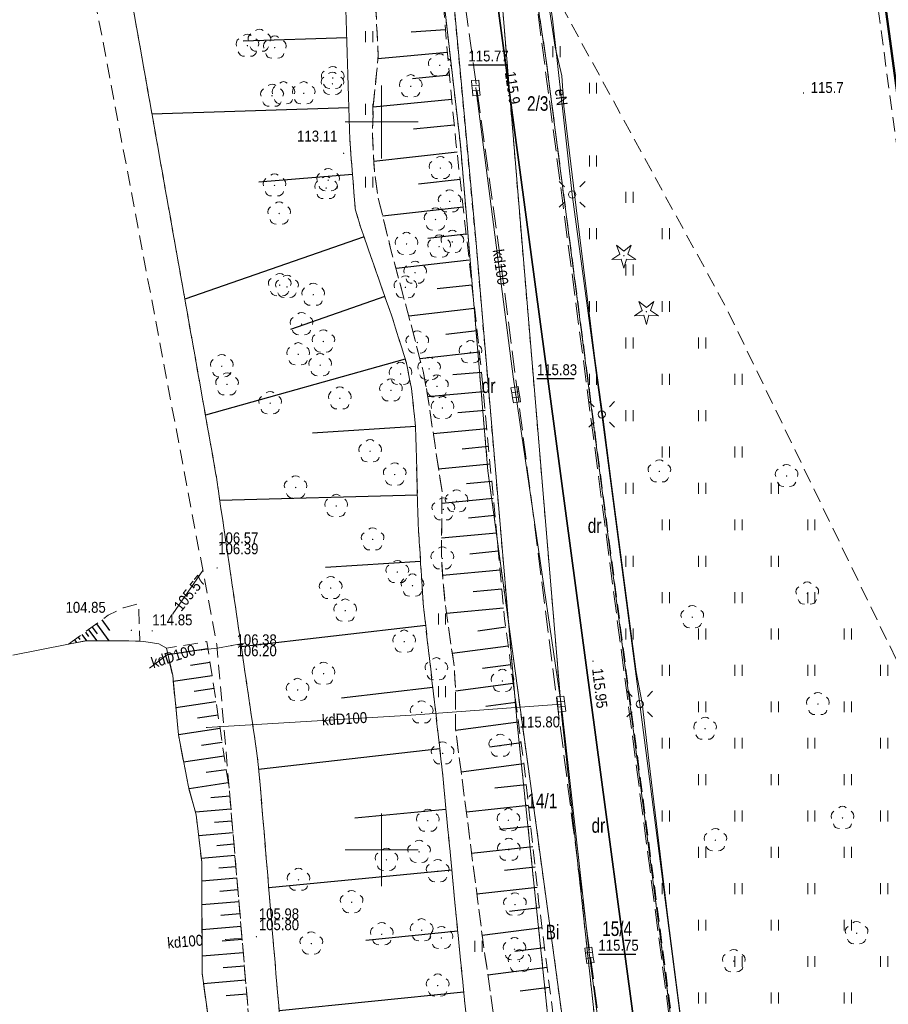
# Model space of a CAD drawing. Header units: metres. Extents: x 7495425 to 7495712, y 5787905 to 5788232.
# Tile 33 of 39: x 7495575 to 7495635, y 5788039 to 5788107. Entities that reach past the tile are written whole.
import ezdxf
from ezdxf.enums import TextEntityAlignment as Align

# ---------------------------------------------------------------- set-up
doc = ezdxf.new("R2010")
doc.units = ezdxf.units.M
for name, pattern in [('1.0_0.5', [1.5, 1, -0.5]), ('1.5_0.5', [2, 1.5, -0.5]), ('219-500', [0]), ('egug-500', [1, 0.5, -0.5]), ('l219_500', [0]), ('l32_500', [0])]:
    doc.linetypes.add(name, pattern=pattern)
doc.layers.get('0').update_dxf_attribs({"color": 2, "lineweight": 5})
doc.styles.get("Standard").update_dxf_attribs({"font": 'Working1250', "width": 0.75})

# ---------------------------------------------------------------- blocks, each defined once
blk = doc.blocks.new('PW01')
at = {"linetype": 'Continuous', "lineweight": 13}
h = blk.add_hatch(color=0, dxfattribs=at)
edge = h.paths.add_edge_path()
edge.add_arc((0, 0), 0.045, 0, 360)
blk = doc.blocks.new('OP021')
at = {"linetype": 'Continuous', "lineweight": 13}
h = blk.add_hatch(color=0, dxfattribs=at)
edge = h.paths.add_edge_path()
edge.add_arc((0, 0), 0.05, 0, 360)
at = {"color": 0, "linetype": 'Continuous', "lineweight": 13}
for centre, start, end in [((0, 0.4), 49.272, 130.728), ((-0.38, 0.124), 121.308, 202.548), ((0.38, 0.124), 337.452, 58.692), ((-0.235, -0.324), 193.221, 274.871), ((0.235, -0.324), 265.129, 346.779)]:
    blk.add_arc(centre, 0.4, start, end, dxfattribs=at)
blk = doc.blocks.new('US05')
at = {"color": 0, "linetype": 'Continuous', "lineweight": 13}
for p, q in [((-0.525, -0.25), (-0.525, 0.25)), ((-0.525, 0.25), (-0.175, 0.25)), ((-0.175, -0.25), (-0.175, 0.25)), ((-0.175, 0.25), (0.175, 0.25)), ((0.175, -0.25), (0.175, 0.25)), ((0.175, 0.25), (0.525, 0.25)), ((0.525, -0.25), (0.525, 0.25)), ((-0.525, -0.25), (-0.175, -0.25)), ((-0.175, -0.25), (0.175, -0.25)), ((0.175, -0.25), (0.525, -0.25))]:
    blk.add_line(p, q, dxfattribs=at)
blk = doc.blocks.new('SM01')
at = {"color": 0, "linetype": 'Continuous', "lineweight": 13}
for p, q in [((-0.53, 0.531), (-0.883, 0.884)), ((0.531, 0.531), (0.884, 0.884)), ((-0.53, -0.53), (-0.883, -0.883)), ((0.531, -0.53), (0.884, -0.883))]:
    blk.add_line(p, q, dxfattribs=at)
blk.add_circle((0, 0), 0.25, dxfattribs=at)
blk = doc.blocks.new('OP011')
at = {"linetype": 'Continuous', "lineweight": 13}
h = blk.add_hatch(color=0, dxfattribs=at)
edge = h.paths.add_edge_path()
edge.add_arc((0, 0), 0.05, 0, 360)
at = {"color": 0, "linetype": 'Continuous', "lineweight": 13}
for p, q in [((-0.283, 0.093), (-0.512, 0.706)), ((-0.512, 0.706), (0, 0.299)), ((0, 0.299), (0.512, 0.706)), ((0.512, 0.706), (0.283, 0.093)), ((-0.828, -0.268), (-0.283, 0.093)), ((0.283, 0.093), (0.828, -0.268)), ((-0.175, -0.24), (-0.828, -0.268)), ((0, -0.87), (-0.175, -0.24)), ((0.175, -0.24), (0, -0.87)), ((0.828, -0.268), (0.175, -0.24))]:
    blk.add_line(p, q, dxfattribs=at)
blk = doc.blocks.new('TU04')
at = {"color": 0, "linetype": 'Continuous', "lineweight": 13}
for p, q in [((0, 0), (0, 0.75)), ((0.5, 0), (0.5, 0.75))]:
    blk.add_line(p, q, dxfattribs=at)
blk = doc.blocks.new('203')
at = {"linetype": 'Continuous', "lineweight": 0}
h = blk.add_hatch(color=0, dxfattribs=at)
edge = h.paths.add_edge_path()
edge.add_arc((0, 0), 0.045, 0, 360)

msp = doc.modelspace()

# ---------------------------------------------------------------- linework, layer by layer
at = {"layer": '000 Inne (niezydentyfikowane)', "color": 7, "linetype": 'CONTINUOUS', "lineweight": 25, "flags": 128}
for points in [[(7495604.38, 5788106.34), (7495602.04, 5788106.18)], [(7495597.6, 5788105.79), (7495590.48, 5788105.56)], [(7495604.51, 5788104.78), (7495599.75, 5788104.33)], [(7495604.66, 5788103.21), (7495602.12, 5788102.96)], [(7495604.82, 5788101.54), (7495599.42, 5788101.02)], [(7495597.75, 5788100.97), (7495584.22, 5788100.54)], [(7495604.99, 5788099.78), (7495602.18, 5788099.51)], [(7495605.18, 5788097.93), (7495599.47, 5788097.29)], [(7495598, 5788096.39), (7495591.57, 5788095.87)], [(7495605.39, 5788096.04), (7495602.53, 5788095.72)], [(7495605.6, 5788094.14), (7495600.07, 5788093.52)], [(7495598.79, 5788092.12), (7495586.48, 5788087.82)], [(7495605.81, 5788092.29), (7495603.17, 5788091.99)], [(7495606.01, 5788090.5), (7495600.99, 5788089.94)], [(7495606.2, 5788088.8), (7495603.82, 5788088.53)], [(7495600.22, 5788088.01), (7495593.74, 5788085.74)], [(7495606.38, 5788087.18), (7495601.86, 5788086.67)], [(7495606.56, 5788085.65), (7495604.41, 5788085.4)], [(7495606.72, 5788084.19), (7495602.63, 5788083.73)], [(7495601.62, 5788083.71), (7495587.9, 5788079.85)], [(7495606.86, 5788082.8), (7495604.9, 5788082.62)], [(7495606.98, 5788081.47), (7495603.17, 5788081.11)], [(7495607.11, 5788080.19), (7495605.23, 5788080.01)], [(7495602.33, 5788079.08), (7495595.26, 5788078.62)], [(7495607.22, 5788078.93), (7495603.55, 5788078.58)], [(7495607.34, 5788077.7), (7495605.54, 5788077.53)], [(7495607.45, 5788076.49), (7495603.91, 5788076.15)], [(7495607.56, 5788075.3), (7495605.83, 5788075.14)], [(7495602.46, 5788074.37), (7495588.88, 5788074)], [(7495607.67, 5788074.13), (7495604.14, 5788073.8)], [(7495607.78, 5788072.96), (7495605.96, 5788072.79)], [(7495607.9, 5788071.75), (7495604.12, 5788071.4)], [(7495608.01, 5788070.51), (7495606.06, 5788070.32)], [(7495602.67, 5788069.8), (7495596.14, 5788069.39)], [(7495608.14, 5788069.22), (7495604.19, 5788068.85)], [(7495608.26, 5788067.91), (7495606.28, 5788067.73)], [(7495608.38, 5788066.6), (7495604.45, 5788066.23)], [(7495580.41, 5788065.52), (7495581.27, 5788064.35)], [(7495580.78, 5788065.79), (7495581.31, 5788065.07)], [(7495579.65, 5788064.96), (7495579.87, 5788064.66)], [(7495579.86, 5788065.12), (7495580.43, 5788064.35)], [(7495580.11, 5788065.3), (7495580.46, 5788064.83)], [(7495603.03, 5788065.4), (7495590.36, 5788063.94)], [(7495608.53, 5788065.29), (7495606.6, 5788065.03)], [(7495578.9, 5788064.42), (7495579.04, 5788064.23)], [(7495579.15, 5788064.6), (7495579.26, 5788064.45)], [(7495579.4, 5788064.78), (7495579.72, 5788064.35)], [(7495588.07, 5788063.81), (7495585.32, 5788063.39)], [(7495608.7, 5788064), (7495604.85, 5788063.49)], [(7495588.22, 5788062.87), (7495586.87, 5788062.67)], [(7495608.87, 5788062.71), (7495606.94, 5788062.46)], [(7495588.35, 5788061.96), (7495585.69, 5788061.56)], [(7495588.49, 5788061.07), (7495587.13, 5788060.87)], [(7495603.52, 5788061.14), (7495597.25, 5788060.42)], [(7495609.04, 5788061.43), (7495605.08, 5788060.9)], [(7495588.62, 5788060.17), (7495585.86, 5788059.76)], [(7495609.21, 5788060.12), (7495607.15, 5788059.84)], [(7495588.76, 5788059.26), (7495587.36, 5788059.05)], [(7495609.39, 5788058.76), (7495605.09, 5788058.19)], [(7495588.9, 5788058.33), (7495586.04, 5788057.89)], [(7495589.04, 5788057.38), (7495587.63, 5788057.17)], [(7495604, 5788056.94), (7495591.55, 5788055.51)], [(7495609.58, 5788057.34), (7495607.43, 5788057.05)], [(7495589.19, 5788056.44), (7495586.4, 5788056.02)], [(7495589.33, 5788055.5), (7495587.95, 5788055.3)], [(7495609.77, 5788055.91), (7495605.46, 5788055.34)], [(7495589.46, 5788054.59), (7495586.77, 5788054.18)], [(7495609.93, 5788054.47), (7495607.78, 5788054.24)], [(7495589.57, 5788053.68), (7495588.27, 5788053.57)], [(7495589.65, 5788052.8), (7495587.21, 5788052.59)], [(7495604.42, 5788052.77), (7495598.16, 5788052.17)], [(7495610.08, 5788053.04), (7495605.82, 5788052.58)], [(7495589.72, 5788051.97), (7495588.53, 5788051.87)], [(7495610.24, 5788051.61), (7495608.12, 5788051.39)], [(7495589.79, 5788051.17), (7495587.43, 5788050.97)], [(7495589.85, 5788050.38), (7495588.69, 5788050.28)], [(7495610.39, 5788050.2), (7495606.18, 5788049.75)], [(7495589.92, 5788049.6), (7495587.61, 5788049.4)], [(7495589.99, 5788048.83), (7495588.81, 5788048.73)], [(7495604.82, 5788048.6), (7495592.25, 5788047.39)], [(7495610.54, 5788048.8), (7495608.45, 5788048.57)], [(7495590.05, 5788048.05), (7495587.65, 5788047.84)], [(7495590.12, 5788047.25), (7495588.89, 5788047.14)], [(7495610.69, 5788047.4), (7495606.54, 5788046.96)], [(7495590.19, 5788046.43), (7495587.65, 5788046.21)], [(7495610.84, 5788046.02), (7495608.79, 5788045.75)], [(7495590.27, 5788045.59), (7495588.96, 5788045.48)], [(7495590.34, 5788044.73), (7495587.66, 5788044.5)], [(7495611.02, 5788044.64), (7495606.91, 5788044.12)], [(7495605.23, 5788044.41), (7495598.91, 5788043.78)], [(7495590.42, 5788043.84), (7495589.04, 5788043.72)], [(7495611.19, 5788043.27), (7495609.15, 5788043.01)], [(7495590.49, 5788042.93), (7495587.67, 5788042.69)], [(7495590.57, 5788042), (7495589.12, 5788041.88)], [(7495611.37, 5788041.91), (7495607.3, 5788041.39)], [(7495590.65, 5788041.04), (7495587.77, 5788040.8)], [(7495611.54, 5788040.55), (7495609.52, 5788040.29)], [(7495590.73, 5788040.08), (7495589.32, 5788039.96)], [(7495605.65, 5788040.21), (7495592.96, 5788038.94)]]:
    msp.add_lwpolyline(points, dxfattribs=at)
at = {"layer": '216-obręb ewidencyjny', "color": 7, "linetype": 'l32_500', "lineweight": 35, "flags": 128}
for points in [[(7495608.8, 5788101.84), (7495604.64, 5788132.95)], [(7495623.07, 5787995.32), (7495608.8, 5788101.84)]]:
    msp.add_lwpolyline(points, dxfattribs=at)
at = {"layer": '218-kontur użytku gruntowego', "color": 3, "linetype": 'egug-500', "lineweight": 18, "flags": 128}
for points in [[(7495611.28, 5788104.38), (7495605.53, 5788142.3)], [(7495608.8, 5788101.84), (7495604.64, 5788132.95)], [(7495606.46, 5788091.94), (7495602.95, 5788130.01)], [(7495605.41, 5788098.42), (7495602.74, 5788121.7)], [(7495608.8, 5788101.84), (7495607.53, 5788117.36)], [(7495625.83, 5787992.7), (7495611.28, 5788104.38)], [(7495608.8, 5788101.84), (7495609.6, 5788092.2)], [(7495623.07, 5787995.32), (7495608.8, 5788101.84)], [(7495607.3, 5788076.04), (7495605.41, 5788098.42)], [(7495608.71, 5788065.65), (7495606.46, 5788091.94)], [(7495609.6, 5788092.2), (7495612.4, 5788058.93)], [(7495608.71, 5788065.65), (7495607.3, 5788076.04)], [(7495609.31, 5788058.68), (7495608.71, 5788065.65)], [(7495616.12, 5788011.27), (7495608.71, 5788065.65)], [(7495612.4, 5788058.93), (7495615.28, 5788032.44)], [(7495612.09, 5788032.17), (7495609.31, 5788058.68)]]:
    msp.add_lwpolyline(points, dxfattribs=at)
at = {"layer": '219-działka ewidencyjna', "color": 7, "linetype": '219-500', "lineweight": 18, "flags": 128}
for points in [[(7495605.53, 5788142.3), (7495611.28, 5788104.38)], [(7495604.64, 5788132.95), (7495608.8, 5788101.84)], [(7495606.46, 5788091.94), (7495602.95, 5788130.01)], [(7495605.41, 5788098.42), (7495602.74, 5788121.7)], [(7495607.53, 5788117.36), (7495608.8, 5788101.84)], [(7495625.83, 5787992.7), (7495611.28, 5788104.38)], [(7495623.07, 5787995.32), (7495608.8, 5788101.84)], [(7495609.6, 5788092.2), (7495608.8, 5788101.84)], [(7495605.41, 5788098.42), (7495607.3, 5788076.04)], [(7495608.71, 5788065.65), (7495606.46, 5788091.94)], [(7495609.6, 5788092.2), (7495612.4, 5788058.93)], [(7495608.71, 5788065.65), (7495607.3, 5788076.04)], [(7495609.31, 5788058.68), (7495608.71, 5788065.65)], [(7495616.12, 5788011.27), (7495608.71, 5788065.65)], [(7495612.4, 5788058.93), (7495615.28, 5788032.44)], [(7495612.09, 5788032.17), (7495609.31, 5788058.68)]]:
    msp.add_lwpolyline(points, dxfattribs=at)
at = {"layer": '219-działka ewidencyjna', "color": 7, "linetype": 'l219_500', "lineweight": 18, "flags": 128}
for points in [[(7495608.8, 5788101.84), (7495604.64, 5788132.95)], [(7495623.07, 5787995.32), (7495608.8, 5788101.84)]]:
    msp.add_lwpolyline(points, dxfattribs=at)
at = {"layer": '312-budynek ewidencyjny', "color": 7, "linetype": 'CONTINUOUS', "lineweight": 50, "flags": 128}
msp.add_lwpolyline([(7495640.07, 5788067.78), (7495632.83, 5788121.07)], dxfattribs=at)
at = {"layer": 'chodnik', "color": 7, "linetype": '1.0_0.5', "lineweight": 18, "flags": 128}
msp.add_lwpolyline([(7495708.18, 5788010.314), (7495706.2, 5788010.66), (7495704.86, 5788009.98), (7495699.32, 5788007.29), (7495697.67, 5788006.41), (7495687.08, 5788001.67), (7495683.13, 5787999.58), (7495672.67, 5787993.5), (7495661.31, 5787987.32), (7495648.8, 5787980.63), (7495648.43, 5787979.74), (7495648.75, 5787979.03), (7495649.52, 5787977.7), (7495645.88, 5787975.91), (7495645.28, 5787976.89), (7495643.65, 5787977.78), (7495642.98, 5787977.84), (7495640.31, 5787976.54), (7495637.49, 5787977.43), (7495633.13, 5787978.71), (7495649.31, 5787986.84), (7495658.26, 5787991.46), (7495657.07, 5788000.31), (7495648.91, 5787999.22), (7495640.67, 5787998.12), (7495640.07, 5788002.36), (7495633.44, 5788001.44), (7495628.77, 5788000.8), (7495629.51, 5787995.33), (7495625.62, 5787994.81), (7495625.09, 5787998.37), (7495624.68, 5788001.76), (7495623.29, 5788012.85), (7495631.13, 5788013.91), (7495631.04, 5788014.57), (7495640.9, 5788015.91), (7495640.77, 5788016.9), (7495642.92, 5788017.2), (7495642.79, 5788018.19), (7495646.08, 5788018.58), (7495645.95, 5788019.58), (7495646.94, 5788019.71), (7495645.31, 5788031.75), (7495643.61, 5788044.28), (7495642.76, 5788050.47), (7495648.46, 5788051.25), (7495654.59, 5788052.09), (7495653.59, 5788059.56), (7495652.73, 5788065.9), (7495650.75, 5788065.64), (7495650.54, 5788067.13), (7495647.42, 5788066.7), (7495647.15, 5788068.72), (7495646.95, 5788070.14), (7495651.39, 5788070.83), (7495656.54, 5788071.53), (7495656.74, 5788070.02), (7495657.74, 5788070.17), (7495650.5, 5788123.44), (7495649.51, 5788123.33), (7495649.71, 5788121.84), (7495643.5, 5788120.98), (7495643.77, 5788118.98), (7495634.31, 5788117.68), (7495633.83, 5788121.21), (7495632.83, 5788121.07), (7495640.07, 5788067.78), (7495639.57, 5788067.67), (7495632.77, 5788117.57), (7495632.5, 5788119.56), (7495630.28, 5788119.26), (7495630.01, 5788121.25), (7495628.98, 5788132.2), (7495627.86, 5788144.3), (7495627.75, 5788145.3), (7495628.62, 5788145.42), (7495630.72, 5788145.69), (7495630.58, 5788146.69), (7495634.06, 5788147.17), (7495633.39, 5788152.13), (7495630.6, 5788151.77), (7495630.33, 5788153.74), (7495629.35, 5788153.61), (7495628.87, 5788157.18), (7495637.74, 5788158.78), (7495638.34, 5788154.32)], dxfattribs=at)
msp.add_lwpolyline([(7495593.3, 5788034.86), (7495595.05, 5788014), (7495595.18, 5788010.93), (7495593.09, 5788010.13), (7495592.84, 5788015.1), (7495590.43, 5788043.69), (7495588.68, 5788064.1), (7495577.01, 5788125.85), (7495579.66, 5788126.24), (7495588.62, 5788075.78), (7495591.46, 5788056.45), (7495591.65, 5788054.47)], close=True, dxfattribs=at)
at = {"layer": 'jezdnia', "color": 7, "linetype": '1.5_0.5', "lineweight": 18, "flags": 128}
for points in [[(7495516.993, 5787907.83), (7495577.41, 5787935.84), (7495621.97, 5787955.17), (7495622.7, 5787957.11), (7495621.88, 5787957.17), (7495622.74, 5787958.25), (7495623.92, 5787959.91), (7495625.08, 5787962.66), (7495625.18, 5787963.45), (7495625.1, 5787965.33), (7495624.99, 5787965.57), (7495624.72, 5787966.24), (7495624.43, 5787966.65), (7495623.77, 5787967.13), (7495623.34, 5787967.39), (7495622.91, 5787967.64), (7495622.47, 5787967.87), (7495622.01, 5787968.09), (7495621.55, 5787968.28), (7495621.09, 5787968.46), (7495620.61, 5787968.62), (7495620.13, 5787968.76), (7495619.65, 5787968.88), (7495619.16, 5787968.98), (7495618.66, 5787969.06), (7495618.11, 5787969.12), (7495617.61, 5787969.16), (7495617.11, 5787969.18), (7495616.61, 5787969.18), (7495616.12, 5787969.16), (7495615.62, 5787969.11), (7495615.12, 5787969.05), (7495614.63, 5787968.97), (7495614.14, 5787968.87), (7495613.65, 5787968.75), (7495613.17, 5787968.61), (7495612.7, 5787968.45), (7495612.23, 5787968.27), (7495611.77, 5787968.07), (7495605.01, 5787964.89), (7495590.91, 5787958.43), (7495590.3, 5787958.31), (7495589.89, 5787958.25), (7495587.22, 5787958.52), (7495586.54, 5787958.5), (7495585.79, 5787958.24), (7495584.31, 5787957.57), (7495583.86, 5787957.22), (7495583.54, 5787956.85), (7495581.87, 5787954.59), (7495581.5, 5787954.18), (7495581.12, 5787953.89), (7495571.09, 5787949.16), (7495567.24, 5787947.37), (7495548.01, 5787938.3), (7495546.76, 5787941.04), (7495545.99, 5787941.51), (7495542.46, 5787939.85), (7495540.19, 5787938.92), (7495537.4, 5787937.62), (7495516.09, 5787927.62), (7495517.53, 5787924.34), (7495518.74, 5787922.24), (7495520.63, 5787918.24), (7495508.55, 5787912.72), (7495507.81, 5787914.4), (7495506.76, 5787913.9), (7495504.15, 5787919.02), (7495503.56, 5787920.72), (7495501.54, 5787926.55), (7495502.45, 5787926.92), (7495501.75, 5787929.77), (7495501.35, 5787931.44), (7495498.72, 5787942.22), (7495495.65, 5787953.62), (7495494.03, 5787959.63), (7495491.75, 5787968.1), (7495480.84, 5788008.64), (7495472.58, 5788039.32), (7495472.53, 5788039.43), (7495472.46, 5788039.54), (7495472.39, 5788039.64), (7495472.31, 5788039.73), (7495472.22, 5788039.82), (7495472.12, 5788039.9), (7495471.98, 5788039.99), (7495471.91, 5788040.03), (7495471.8, 5788040.08), (7495471.68, 5788040.12), (7495471.56, 5788040.16), (7495471.44, 5788040.18), (7495471.31, 5788040.19), (7495471.19, 5788040.19), (7495467.26, 5788039.27), (7495466.84, 5788040.73), (7495468.93, 5788041.25), (7495468.64, 5788042.36), (7495470.74, 5788042.89), (7495470.86, 5788042.98), (7495470.98, 5788043.07), (7495471.09, 5788043.18), (7495471.19, 5788043.29), (7495471.28, 5788043.41), (7495471.37, 5788043.53), (7495471.46, 5788043.7), (7495471.51, 5788043.8), (7495471.56, 5788043.94), (7495471.61, 5788044.08), (7495471.65, 5788044.23), (7495471.67, 5788044.38), (7495471.69, 5788044.53), (7495471.69, 5788044.68), (7495471.64, 5788045.06), (7495473.94, 5788045.63), (7495483.7, 5788009.44), (7495498.79, 5787953.5), (7495504.2, 5787933.47), (7495507, 5787928.99), (7495508.64, 5787929.72), (7495513.62, 5787932.05), (7495514.06, 5787932.23), (7495515.13, 5787932.72), (7495515.26, 5787932.44), (7495517.29, 5787933.38), (7495517.15, 5787933.66), (7495518.12, 5787934.11), (7495518.32, 5787933.74), (7495519.8, 5787934.38), (7495519.62, 5787934.8), (7495528.79, 5787939.05), (7495544.01, 5787946.16), (7495548.1, 5787948.01), (7495550.44, 5787949.14), (7495560.67, 5787953.86), (7495563.52, 5787955.35), (7495564.93, 5787952.29), (7495566.62, 5787953.04), (7495574.88, 5787956.77), (7495578.67, 5787958.57), (7495603.23, 5787970.26), (7495611.88, 5787974.15), (7495612.35, 5787974.32), (7495612.83, 5787974.48), (7495613.31, 5787974.62), (7495613.79, 5787974.74), (7495614.28, 5787974.84), (7495614.77, 5787974.92), (7495615.27, 5787974.98), (7495615.94, 5787975.04), (7495616.44, 5787975.06), (7495616.94, 5787975.06), (7495617.43, 5787975.04), (7495617.93, 5787975.01), (7495618.43, 5787974.95), (7495618.92, 5787974.88), (7495619.42, 5787974.79), (7495619.9, 5787974.67), (7495620.39, 5787974.54), (7495620.8, 5787974.42), (7495621.3, 5787974.38), (7495621.79, 5787974.47), (7495622.25, 5787974.67), (7495622.46, 5787974.82), (7495622.82, 5787975.17), (7495623.08, 5787975.59), (7495623.24, 5787976.06), (7495623.27, 5787976.68), (7495619.54, 5788002.91), (7495615.94, 5788030.64), (7495613.14, 5788051.68), (7495608.29, 5788089.6), (7495604.87, 5788114.3), (7495602.8, 5788128.28), (7495599.2, 5788149.68), (7495597.03, 5788151.15), (7495595.95, 5788151.95), (7495595.92, 5788152.57), (7495603.42, 5788153.72), (7495603.56, 5788152.84)], [(7495603.56, 5788152.84), (7495609.77, 5788114.89), (7495628, 5787975.43), (7495628.44, 5787973.74), (7495629, 5787972.35), (7495629.4, 5787971.61), (7495629.98, 5787970.8), (7495630.5, 5787970.23), (7495631.27, 5787969.59), (7495632.11, 5787969.05), (7495631.17, 5787968.66), (7495632.44, 5787967.62), (7495634.14, 5787966.48), (7495636.18, 5787965.28), (7495638.12, 5787964.34), (7495643.16, 5787966.96), (7495645.63, 5787964.7), (7495647.35, 5787965.51), (7495649.64, 5787966.53), (7495649.82, 5787966.63), (7495655.31, 5787969.27), (7495672.89, 5787977.76), (7495678.3, 5787980.48), (7495679.11, 5787980.93), (7495679.91, 5787981.37), (7495682.48, 5787982.85), (7495684.9, 5787984.22), (7495692.96, 5787988.42), (7495708.18, 5787996.398)]]:
    msp.add_lwpolyline(points, dxfattribs=at)
at = {"layer": 'przewód elektroenergetyczny podziemny', "color": 1, "linetype": 'CONTINUOUS', "lineweight": 18, "flags": 128}
for points in [[(7495600.343, 5788177.65), (7495601.33, 5788172.28), (7495603.44, 5788158.81), (7495604.44, 5788151.12), (7495605.7, 5788145.25), (7495606.79, 5788137.47), (7495609.13, 5788124.78), (7495610.63, 5788114.31), (7495611.74, 5788107.09), (7495613.09, 5788095.02), (7495615.12, 5788079.91), (7495617.73, 5788060.01), (7495620.72, 5788037.02), (7495622.2, 5788026.08), (7495623.49, 5788016.1), (7495624.76, 5788007.67), (7495626.95, 5787989.59)], [(7495608.97, 5788124.84), (7495610.46, 5788114.88), (7495611.91, 5788105.14), (7495612.37, 5788103.18)], [(7495612.37, 5788103.18), (7495612.51, 5788101.09), (7495613.37, 5788094.1), (7495614.63, 5788083.91), (7495615.17, 5788079.94)], [(7495615.17, 5788079.94), (7495615.74, 5788075.46), (7495617.48, 5788062.22), (7495617.9, 5788060.07)], [(7495617.9, 5788060.07), (7495618.35, 5788056.13), (7495619.66, 5788045.36), (7495620.72, 5788037.13)]]:
    msp.add_lwpolyline(points, dxfattribs=at)
at = {"layer": 'przewód kanalizacyjny', "color": 34, "linetype": 'CONTINUOUS', "lineweight": 18, "flags": 128}
for points in [[(7495609.21, 5788081.26), (7495609.07, 5788082.34), (7495606.58, 5788101.46), (7495606.47, 5788102.34)], [(7495612.34, 5788060.01), (7495609.21, 5788081.26)], [(7495585.66, 5788066.2), (7495587.71, 5788069.18)], [(7495590.68, 5788064.21), (7495589.7, 5788064.03), (7495588.72, 5788063.85), (7495587.64, 5788063.73), (7495585.28, 5788063.41), (7495584.06, 5788062.47)], [(7495587.98, 5788058.4), (7495602.02, 5788059.25), (7495612.34, 5788060.01)], [(7495612.34, 5788060.01), (7495612.43, 5788059.25), (7495614.27, 5788042.75)], [(7495589.28, 5788043.84), (7495590.41, 5788043.94)], [(7495616.82, 5788023.4), (7495616.66, 5788024.6), (7495614.27, 5788042.75)]]:
    msp.add_lwpolyline(points, dxfattribs=at)
at = {"layer": 'rzędna-Atr2', "color": 7, "flags": 128}
for points in [[(7495605.967, 5788103.926), (7495608.534, 5788103.926)], [(7495610.668, 5788082.372), (7495613.229, 5788082.372)], [(7495614.898, 5788042.832), (7495617.459, 5788042.832)]]:
    msp.add_lwpolyline(points, dxfattribs=at)
at = {"layer": 'skarpa nieumocniona', "color": 7, "linetype": '1.0_0.5', "lineweight": 18, "flags": 128}
for points in [[(7495615.11, 5788016.27), (7495612.43, 5788020.85), (7495611.13, 5788023.71), (7495609.67, 5788027.63), (7495608.63, 5788032.13), (7495606.95, 5788043.81), (7495605.46, 5788055.37), (7495605.08, 5788058.27), (7495605.08, 5788060.88), (7495604.99, 5788062.56), (7495604.4, 5788066.6), (7495604.24, 5788068.18), (7495604.11, 5788070.01), (7495604.15, 5788074.6), (7495603.94, 5788075.95), (7495603.67, 5788077.78), (7495603.08, 5788081.71), (7495602.85, 5788082.89), (7495602.01, 5788086.13), (7495600.64, 5788091.22), (7495599.75, 5788094.84), (7495599.5, 5788096.67), (7495599.37, 5788099.14), (7495599.42, 5788101.05), (7495599.77, 5788104.57), (7495599.42, 5788111.34), (7495599.15, 5788113.35), (7495598.4, 5788117.35), (7495598.24, 5788118.76), (7495596.75, 5788132.9), (7495594.42, 5788144.35), (7495593.71, 5788148.51), (7495592.97, 5788148.91), (7495593.35, 5788150.68), (7495593.56, 5788151.67), (7495595.95, 5788151.95), (7495597.03, 5788151.15), (7495598.55, 5788144.94), (7495600.59, 5788135.37), (7495601.38, 5788129.89), (7495603.66, 5788116.53), (7495604.45, 5788105.37), (7495605.1, 5788098.62), (7495606.78, 5788083.65), (7495608.45, 5788065.87), (7495609.79, 5788055.77), (7495610.81, 5788046.27), (7495611.88, 5788037.87)], [(7495615.11, 5788016.27), (7495612.43, 5788020.85), (7495611.13, 5788023.71), (7495609.67, 5788027.63), (7495608.63, 5788032.13), (7495606.95, 5788043.81), (7495605.46, 5788055.37), (7495605.08, 5788058.27), (7495605.08, 5788060.88), (7495604.99, 5788062.56), (7495604.4, 5788066.6), (7495604.24, 5788068.18), (7495604.11, 5788070.01), (7495604.15, 5788074.6), (7495603.94, 5788075.95), (7495603.67, 5788077.78), (7495603.08, 5788081.71), (7495602.85, 5788082.89), (7495602.01, 5788086.13), (7495600.64, 5788091.22), (7495599.75, 5788094.84), (7495599.5, 5788096.67), (7495599.37, 5788099.14), (7495599.42, 5788101.05), (7495599.77, 5788104.57), (7495599.42, 5788111.34), (7495599.15, 5788113.35), (7495598.4, 5788117.35), (7495598.24, 5788118.76), (7495596.75, 5788132.9), (7495594.42, 5788144.35), (7495593.71, 5788148.51), (7495592.97, 5788148.91), (7495593.35, 5788150.68), (7495593.56, 5788151.67), (7495595.95, 5788151.95), (7495597.03, 5788151.15), (7495598.55, 5788144.94), (7495600.59, 5788135.37), (7495601.38, 5788129.89), (7495603.66, 5788116.53), (7495604.45, 5788105.37), (7495605.1, 5788098.62), (7495606.78, 5788083.65), (7495608.45, 5788065.87), (7495609.79, 5788055.77), (7495610.81, 5788046.27), (7495611.88, 5788037.87)], [(7495596.14, 5788010.79), (7495595.05, 5788014), (7495593.3, 5788034.86), (7495591.65, 5788054.47), (7495591.46, 5788056.45), (7495588.62, 5788075.78), (7495579.66, 5788126.24), (7495579.65, 5788126.36), (7495582.85, 5788130.1), (7495590.05, 5788136.38), (7495591.09, 5788137.05), (7495592.01, 5788137.38), (7495593.27, 5788137.58), (7495594.13, 5788137.4), (7495594.61, 5788137.08), (7495594.81, 5788136.55), (7495595.95, 5788130.69), (7495597.3, 5788118.79), (7495597.26, 5788115.24), (7495597.49, 5788109.1), (7495597.83, 5788098.52), (7495598.19, 5788094.04), (7495598.55, 5788092.79), (7495600.74, 5788086.52), (7495601.74, 5788083.31), (7495602.05, 5788081.68), (7495602.33, 5788079.11), (7495602.51, 5788072.41), (7495602.85, 5788066.93), (7495604.14, 5788055.71), (7495605.12, 5788045.46), (7495606.71, 5788029.57), (7495608.76, 5788016.15), (7495609.31, 5788013.84)], [(7495596.14, 5788010.79), (7495595.05, 5788014), (7495593.3, 5788034.86), (7495591.65, 5788054.47), (7495591.46, 5788056.45), (7495588.62, 5788075.78), (7495579.66, 5788126.24), (7495579.65, 5788126.36), (7495582.85, 5788130.1), (7495590.05, 5788136.38), (7495591.09, 5788137.05), (7495592.01, 5788137.38), (7495593.27, 5788137.58), (7495594.13, 5788137.4), (7495594.61, 5788137.08), (7495594.81, 5788136.55), (7495595.95, 5788130.69), (7495597.3, 5788118.79), (7495597.26, 5788115.24), (7495597.49, 5788109.1), (7495597.83, 5788098.52), (7495598.19, 5788094.04), (7495598.55, 5788092.79), (7495600.74, 5788086.52), (7495601.74, 5788083.31), (7495602.05, 5788081.68), (7495602.33, 5788079.11), (7495602.51, 5788072.41), (7495602.85, 5788066.93), (7495604.14, 5788055.71), (7495605.12, 5788045.46), (7495606.71, 5788029.57), (7495608.76, 5788016.15), (7495609.31, 5788013.84)], [(7495578.5, 5788064.12), (7495581.22, 5788066.12), (7495582.26, 5788066.63), (7495583.31, 5788066.91), (7495583.38, 5788064.33), (7495582.63, 5788064.35), (7495579.63, 5788064.35)], [(7495578.5, 5788064.12), (7495581.22, 5788066.12), (7495582.26, 5788066.63), (7495583.31, 5788066.91), (7495583.38, 5788064.33), (7495582.63, 5788064.35), (7495579.63, 5788064.35)], [(7495593.66, 5787997.19), (7495584.85, 5788003.51), (7495588.36, 5788005.42), (7495589.67, 5788017.45), (7495590.13, 5788018.75), (7495590.04, 5788020.41), (7495589.33, 5788027.77), (7495588.64, 5788032.23), (7495588.57, 5788035.06), (7495587.67, 5788041.53), (7495587.64, 5788049.15), (7495587.26, 5788052.41), (7495586.73, 5788054.32), (7495586.04, 5788057.9), (7495585.65, 5788061.97), (7495585.21, 5788063.85), (7495588, 5788064.3), (7495589.23, 5788056.14), (7495589.53, 5788054.14), (7495590.43, 5788043.69), (7495592.84, 5788015.1), (7495593.09, 5788010.13), (7495593.73, 5788000.48), (7495593.78, 5787999.7)], [(7495593.66, 5787997.19), (7495584.85, 5788003.51), (7495588.36, 5788005.42), (7495589.67, 5788017.45), (7495590.13, 5788018.75), (7495590.04, 5788020.41), (7495589.33, 5788027.77), (7495588.64, 5788032.23), (7495588.57, 5788035.06), (7495587.67, 5788041.53), (7495587.64, 5788049.15), (7495587.26, 5788052.41), (7495586.73, 5788054.32), (7495586.04, 5788057.9), (7495585.65, 5788061.97), (7495585.21, 5788063.85), (7495588, 5788064.3), (7495589.23, 5788056.14), (7495589.53, 5788054.14), (7495590.43, 5788043.69), (7495592.84, 5788015.1), (7495593.09, 5788010.13), (7495593.73, 5788000.48), (7495593.78, 5787999.7)]]:
    msp.add_lwpolyline(points, close=True, dxfattribs=at)
at = {"layer": 'trawnik', "color": 7, "linetype": '1.0_0.5', "lineweight": 18, "flags": 128}
for points in [[(7495576.64, 5787961.39), (7495575.92, 5787963.85), (7495576.75, 5787964.7), (7495577.43, 5787965.66), (7495578.03, 5787966.76), (7495578.23, 5787967.85), (7495578.29, 5787969.18), (7495578.29, 5787970.33), (7495577.95, 5787971.65), (7495577.36, 5787972.68), (7495576.51, 5787973.68), (7495575.75, 5787974.34), (7495574.8, 5787974.95), (7495576.51, 5787974.57), (7495579.36, 5787974.36), (7495581.47, 5787974.35), (7495582.88, 5787974.42), (7495583.67, 5787974.66), (7495606.8, 5787978.26), (7495608.01, 5787979.13), (7495609.35, 5787980.53), (7495611.21, 5787983.24), (7495611.66, 5787985.61), (7495611.76, 5787991.21), (7495612.41, 5787994.06), (7495612.4, 5787995.07), (7495611.24, 5787997.85), (7495609.31, 5788013.84), (7495608.76, 5788016.15), (7495606.71, 5788029.57), (7495605.12, 5788045.46), (7495604.14, 5788055.71), (7495602.85, 5788066.93), (7495602.51, 5788072.41), (7495602.33, 5788079.11), (7495602.05, 5788081.68), (7495601.74, 5788083.31), (7495600.74, 5788086.52), (7495598.55, 5788092.79), (7495598.19, 5788094.04), (7495597.83, 5788098.52), (7495597.49, 5788109.1), (7495597.26, 5788115.24), (7495597.3, 5788118.79), (7495595.95, 5788130.69), (7495594.81, 5788136.55), (7495594.61, 5788137.08), (7495594.13, 5788137.4), (7495593.27, 5788137.58), (7495592.01, 5788137.38), (7495591.09, 5788137.05), (7495590.05, 5788136.38), (7495582.85, 5788130.1), (7495579.65, 5788126.36), (7495579.24, 5788129.15), (7495579.04, 5788130.56), (7495578.64, 5788133.57), (7495578.44, 5788135.11), (7495578.4, 5788135.45), (7495582.02, 5788135.96), (7495582.47, 5788136.9), (7495583.09, 5788137.86), (7495584.16, 5788138.84), (7495584.98, 5788139.59), (7495586.37, 5788140.66), (7495587.44, 5788141.78), (7495589.68, 5788144.85), (7495592.7, 5788148.92), (7495592.97, 5788148.91), (7495593.71, 5788148.51), (7495594.42, 5788144.35), (7495596.75, 5788132.9), (7495598.24, 5788118.76), (7495598.4, 5788117.35), (7495599.15, 5788113.35), (7495599.42, 5788111.34), (7495599.77, 5788104.57), (7495599.42, 5788101.05), (7495599.37, 5788099.14), (7495599.5, 5788096.67), (7495599.75, 5788094.84), (7495600.64, 5788091.22), (7495602.01, 5788086.13), (7495602.85, 5788082.89), (7495603.08, 5788081.71), (7495603.67, 5788077.78), (7495603.94, 5788075.95), (7495604.15, 5788074.6), (7495604.11, 5788070.01), (7495604.24, 5788068.18), (7495604.4, 5788066.6), (7495604.99, 5788062.56), (7495605.08, 5788060.88), (7495605.08, 5788058.27), (7495605.46, 5788055.37), (7495606.95, 5788043.81), (7495608.63, 5788032.13), (7495609.67, 5788027.63), (7495611.13, 5788023.71), (7495612.43, 5788020.85), (7495615.11, 5788016.27), (7495617.35, 5788001.86), (7495617.4, 5788001.36), (7495617.45, 5788000.86), (7495617.49, 5788000.37), (7495617.53, 5787999.87), (7495617.56, 5787999.37), (7495617.59, 5787998.87), (7495617.62, 5787998.37), (7495617.63, 5787998.22), (7495617.65, 5787997.72), (7495617.66, 5787997.22), (7495617.67, 5787996.72), (7495617.68, 5787996.22), (7495617.69, 5787995.72), (7495617.69, 5787995.22), (7495617.68, 5787994.72), (7495617.67, 5787994.22), (7495617.66, 5787993.72), (7495617.64, 5787993.22), (7495617.63, 5787992.82), (7495616.09, 5787988.2), (7495615.95, 5787987.79), (7495613.87, 5787983.7), (7495613.49, 5787982.95), (7495610.11, 5787978.69), (7495607.48, 5787976.65), (7495604.88, 5787974.87), (7495602.68, 5787973.68), (7495601.55, 5787974.12), (7495600.76, 5787975.83), (7495595.82, 5787973.51), (7495596.6, 5787971.83), (7495596.06, 5787970.58)], [(7495640.33, 5788052.78), (7495643.26, 5788046.73), (7495643.61, 5788044.28), (7495645.31, 5788031.75), (7495646.94, 5788019.71), (7495645.95, 5788019.58), (7495646.08, 5788018.58), (7495642.79, 5788018.19), (7495642.92, 5788017.2), (7495640.77, 5788016.9), (7495640.9, 5788015.91), (7495631.04, 5788014.57), (7495631.13, 5788013.91), (7495623.29, 5788012.85), (7495611.28, 5788104.38), (7495610.17, 5788111.98), (7495623.69, 5788087.21)]]:
    msp.add_lwpolyline(points, close=True, dxfattribs=at)
at = {"layer": 'woda stojąca', "color": 141, "linetype": 'CONTINUOUS', "lineweight": 18, "flags": 128}
msp.add_lwpolyline([(7495574.66, 5788063.36), (7495578.5, 5788064.12), (7495579.63, 5788064.35), (7495582.63, 5788064.35), (7495583.38, 5788064.33), (7495583.67, 5788064.32), (7495584.7, 5788064.14), (7495585.21, 5788063.85), (7495585.65, 5788061.97), (7495586.04, 5788057.9), (7495586.73, 5788054.32), (7495587.26, 5788052.41), (7495587.64, 5788049.15), (7495587.67, 5788041.53), (7495588.57, 5788035.06)], dxfattribs=at)
at = {"layer": 'Wstawianie ramki sekcyjnej z opisem', "color": 7, "linetype": 'CONTINUOUS', "lineweight": 13, "flags": 128}
for points in [[(7495600, 5788097.5), (7495600, 5788102.5)], [(7495597.5, 5788100), (7495602.5, 5788100)], [(7495600, 5788047.5), (7495600, 5788052.5)], [(7495597.5, 5788050), (7495602.5, 5788050)]]:
    msp.add_lwpolyline(points, dxfattribs=at)

# ---------------------------------------------------------------- block references
at = {"layer": '203-punkt graniczny', "color": 7, "linetype": 'CONTINUOUS', "lineweight": 18}
for p in [(7495611.28, 5788104.38), (7495608.8, 5788101.84), (7495605.41, 5788098.42), (7495606.46, 5788091.94), (7495609.6, 5788092.2), (7495607.3, 5788076.04), (7495608.71, 5788065.65), (7495612.4, 5788058.93), (7495609.31, 5788058.68)]:
    msp.add_blockref('203', p, dxfattribs=at)
at = {"layer": 'drzewo iglaste', "color": 94, "linetype": 'CONTINUOUS', "lineweight": 18}
for p in [(7495616.64, 5788090.82), (7495618.19, 5788086.96)]:
    msp.add_blockref('OP011', p, dxfattribs=at)
at = {"layer": 'drzewo liściaste', "color": 94, "linetype": 'CONTINUOUS', "lineweight": 18}
for p in [(7495591.6, 5788105.58), (7495590.78, 5788105.24), (7495592.66, 5788105.11), (7495603.99, 5788103.89), (7495596.62, 5788102.62), (7495596.64, 5788103.02), (7495593.26, 5788101.97), (7495594.65, 5788101.97), (7495602, 5788102.45), (7495592.47, 5788101.8), (7495604.04, 5788096.83), (7495596.33, 5788096), (7495592.64, 5788095.64), (7495596.19, 5788095.46), (7495604.67, 5788094.54), (7495592.96, 5788093.71), (7495603.7, 5788093.3), (7495604.86, 5788091.76), (7495601.71, 5788091.62), (7495603.95, 5788091.44), (7495602.3, 5788089.64), (7495593, 5788088.79), (7495593.5, 5788088.67), (7495601.63, 5788088.64), (7495595.3, 5788088.13), (7495594.5, 5788086.11), (7495596, 5788084.92), (7495602.45, 5788084.85), (7495594.27, 5788084.04), (7495606.1, 5788084.18), (7495589.02, 5788083.22), (7495595.78, 5788083.29), (7495603.26, 5788083.04), (7495601.3, 5788082.69), (7495589.38, 5788081.97), (7495603.8, 5788081.83), (7495597.13, 5788081.01), (7495600.64, 5788081.56), (7495592.34, 5788080.68), (7495604.18, 5788080.35), (7495599.21, 5788077.38), (7495600.9, 5788075.78), (7495619.08, 5788075.99), (7495627.82, 5788075.68), (7495594.09, 5788074.89), (7495596.88, 5788073.62), (7495605.15, 5788073.94), (7495604.24, 5788073.38), (7495599.38, 5788071.32), (7495604.17, 5788070.02), (7495601.08, 5788069.08), (7495602.12, 5788068.15), (7495596.5, 5788067.98), (7495629.24, 5788067.6), (7495597.5, 5788066.43), (7495621.34, 5788065.98), (7495601.55, 5788064.3), (7495596.01, 5788062.1), (7495603.76, 5788062.4), (7495608.3, 5788061.6), (7495594.23, 5788060.98), (7495629.97, 5788060.01), (7495602.75, 5788059.44), (7495622.22, 5788058.32), (7495604.19, 5788056.62), (7495608.15, 5788057.15), (7495603.17, 5788052), (7495608.71, 5788052.03), (7495631.66, 5788052.19), (7495622.93, 5788050.66), (7495602.57, 5788049.86), (7495608.74, 5788050), (7495600.33, 5788049.31), (7495603.85, 5788048.53), (7495594.29, 5788047.94), (7495597.94, 5788046.4), (7495609.16, 5788046.24), (7495602.75, 5788044.47), (7495600.01, 5788044.2), (7495604.11, 5788043.94), (7495632.63, 5788044.27), (7495595.17, 5788043.56), (7495609.13, 5788043.17), (7495624.19, 5788042.35), (7495609.47, 5788042.34), (7495603.85, 5788040.67)]:
    msp.add_blockref('OP021', p, dxfattribs=at)
at = {"layer": 'kratka ściekowa', "color": 34, "linetype": 'CONTINUOUS', "lineweight": 18}
for p, rotation in [((7495606.47, 5788102.34), 94.427), ((7495609.21, 5788081.26), 99.45), ((7495612.34, 5788060.01), 96.801), ((7495614.27, 5788042.75), 98.019)]:
    msp.add_blockref('US05', p, dxfattribs=dict(at, rotation=rotation))
at = {"layer": 'latarnia', "color": 7, "linetype": 'CONTINUOUS', "lineweight": 18}
for p in [(7495613.09, 5788095.02), (7495615.12, 5788079.91), (7495617.73, 5788060.01)]:
    msp.add_blockref('SM01', p, dxfattribs=at)
at = {"layer": 'pikieta naturalna', "color": 7, "linetype": 'CONTINUOUS', "lineweight": 13}
msp.add_blockref('PW01', (7495628.98, 5788101.99), dxfattribs=at)
at = {"layer": 'pikieta sztuczna', "color": 7, "linetype": 'CONTINUOUS', "lineweight": 13}
for p in [(7495608.64, 5788103.89), (7495597.39, 5788097.85), (7495582.81, 5788065.08), (7495584.24, 5788065.04), (7495614.52, 5788062.96)]:
    msp.add_blockref('PW01', p, dxfattribs=at)
at = {"layer": 'rzędna', "color": 34, "linetype": 'CONTINUOUS', "lineweight": 18}
for p, rotation in [((7495606.47, 5788102.34), 94.427), ((7495606.58, 5788101.46), 179.909), ((7495609.07, 5788082.34), 179.909), ((7495609.21, 5788081.26), 99.45), ((7495588.7, 5788069.36), 10.572), ((7495585.66, 5788066.2), 179.909), ((7495589.7, 5788064.03), 10.5), ((7495612.34, 5788060.01), 96.801), ((7495612.43, 5788059.25), 179.909), ((7495587.98, 5788058.4), 179.909), ((7495589.28, 5788043.84), 179.909), ((7495591.4, 5788044.03), 4.751), ((7495614.27, 5788042.75), 98.019)]:
    msp.add_blockref('PW01', p, dxfattribs=dict(at, rotation=rotation))
msp.add_blockref('PW01', (7495587.64, 5788063.73), dxfattribs=at)
at = {"layer": 'trawnik', "color": 7, "linetype": 'CONTINUOUS', "lineweight": 18}
for p in [(7495598.899, 5788105.489), (7495611.769, 5788104.449), (7495614.269, 5788101.949), (7495598.899, 5788100.489), (7495614.269, 5788096.949), (7495598.899, 5788095.489), (7495616.769, 5788094.449), (7495614.269, 5788091.949), (7495619.269, 5788091.949), (7495616.769, 5788089.449), (7495614.269, 5788086.949), (7495619.269, 5788086.949), (7495616.769, 5788084.449), (7495621.769, 5788084.449), (7495614.269, 5788081.949), (7495619.269, 5788081.949), (7495624.269, 5788081.949), (7495616.769, 5788079.449), (7495621.769, 5788079.449), (7495619.269, 5788076.949), (7495624.269, 5788076.949), (7495616.769, 5788074.449), (7495621.769, 5788074.449), (7495626.769, 5788074.449), (7495619.269, 5788071.949), (7495624.269, 5788071.949), (7495629.269, 5788071.949), (7495616.769, 5788069.449), (7495621.769, 5788069.449), (7495626.769, 5788069.449), (7495619.269, 5788066.949), (7495624.269, 5788066.949), (7495629.269, 5788066.949), (7495603.899, 5788065.489), (7495616.769, 5788064.449), (7495621.769, 5788064.449), (7495626.769, 5788064.449), (7495631.769, 5788064.449), (7495619.269, 5788061.949), (7495624.269, 5788061.949), (7495629.269, 5788061.949), (7495634.269, 5788061.949), (7495603.899, 5788060.489), (7495621.769, 5788059.449), (7495626.769, 5788059.449), (7495631.769, 5788059.449), (7495619.269, 5788056.949), (7495624.269, 5788056.949), (7495629.269, 5788056.949), (7495634.269, 5788056.949), (7495621.769, 5788054.449), (7495626.769, 5788054.449), (7495631.769, 5788054.449), (7495619.269, 5788051.949), (7495624.269, 5788051.949), (7495629.269, 5788051.949), (7495634.269, 5788051.949), (7495621.769, 5788049.449), (7495626.769, 5788049.449), (7495631.769, 5788049.449), (7495619.269, 5788046.949), (7495624.269, 5788046.949), (7495629.269, 5788046.949), (7495634.269, 5788046.949), (7495621.769, 5788044.449), (7495626.769, 5788044.449), (7495631.769, 5788044.449), (7495606.399, 5788042.989), (7495624.269, 5788041.949), (7495629.269, 5788041.949), (7495634.269, 5788041.949), (7495621.769, 5788039.449), (7495626.769, 5788039.449), (7495631.769, 5788039.449)]:
    msp.add_blockref('TU04', p, dxfattribs=at)

# ---------------------------------------------------------------- texts
at = {"layer": '210-oznaczenie konturu użytku gruntowego', "color": 3, "linetype": 'CONTINUOUS', "lineweight": 18, "width": 0.79}
for s, p in [('dr', (7495606.88, 5788081.38)), ('dr', (7495614.16, 5788071.77)), ('dr', (7495614.42, 5788051.17)), ('Bi', (7495611.27, 5788043.85))]:
    msp.add_text(s, height=1, dxfattribs=at).set_placement(p)
at = {"layer": '211-numer działki ewidencyjnej', "color": 7, "linetype": 'CONTINUOUS', "lineweight": 18, "width": 0.79}
for s, p in [('2/3', (7495609.99, 5788100.77)), ('14/1', (7495610.01, 5788052.86)), ('15/4', (7495615.15, 5788044.08))]:
    msp.add_text(s, height=1, dxfattribs=at).set_placement(p)
at = {"layer": 'pikieta naturalna-Atr2', "color": 7, "width": 0.9}
msp.add_text('115.7', height=0.75, dxfattribs=at).set_placement((7495629.48, 5788101.99))
at = {"layer": 'pikieta sztuczna-Atr2', "color": 7, "width": 0.9}
for s, rotation, p in [('115.9', 278.37, (7495608.458, 5788103.411)), ('115.95', 276.808, (7495614.454, 5788062.427))]:
    msp.add_text(s, height=0.75, rotation=rotation, dxfattribs=at).set_placement(p)
for s, p in [('113.11', (7495594.197, 5788098.656)), ('104.85', (7495578.288, 5788066.282)), ('114.85', (7495584.241, 5788065.419))]:
    msp.add_text(s, height=0.75, dxfattribs=at).set_placement(p)
at = {"layer": 'przewód elektroenergetyczny podziemny-Atr1', "color": 1, "width": 0.9}
msp.add_text('eN', height=0.75, rotation=277.345, dxfattribs=at).set_placement((7495612.34, 5788101.7), align=Align.MIDDLE_CENTER)
at = {"layer": 'przewód kanalizacyjny-Atr1', "color": 34, "width": 0.9}
for s, rotation, p in [('kd100', 278.369, (7495608.174, 5788090.033)), ('kdD100', 17.956, (7495585.686, 5788063.298)), ('kdD100', 3.465, (7495597.449, 5788059.004)), ('kd100', 5.057, (7495586.504, 5788043.698))]:
    msp.add_text(s, height=0.75, rotation=rotation, dxfattribs=at).set_placement(p, align=Align.MIDDLE_CENTER)
at = {"layer": 'rzędna-Atr2', "color": 34, "width": 0.9}
for s, p in [('115.77', (7495605.967, 5788103.934)), ('115.83', (7495610.668, 5788082.38)), ('115.75', (7495614.898, 5788042.84))]:
    msp.add_text(s, height=0.75, dxfattribs=at).set_placement(p, align=Align.BOTTOM_LEFT)
for s, p in [('106.57', (7495590.156, 5788071.056)), ('106.38', (7495591.416, 5788064.049)), ('105.98', (7495592.948, 5788045.228))]:
    msp.add_text(s, height=0.75, dxfattribs=at).set_placement(p, align=Align.CENTER)
for s, rotation, p in [('105.57', 51.137, (7495585.942, 5788066.556)), ('115.80', 360.253, (7495609.491, 5788058.773))]:
    msp.add_text(s, height=0.75, rotation=rotation, dxfattribs=at).set_placement(p, align=Align.MIDDLE_LEFT)
at = {"layer": 'rzędna-Atr3', "color": 34, "width": 0.9}
for s, p in [('106.39', (7495590.156, 5788071.056)), ('106.20', (7495591.416, 5788064.049)), ('105.80', (7495592.948, 5788045.228))]:
    msp.add_text(s, height=0.75, dxfattribs=at).set_placement(p, align=Align.TOP_CENTER)

doc.saveas('drawing.dxf')
